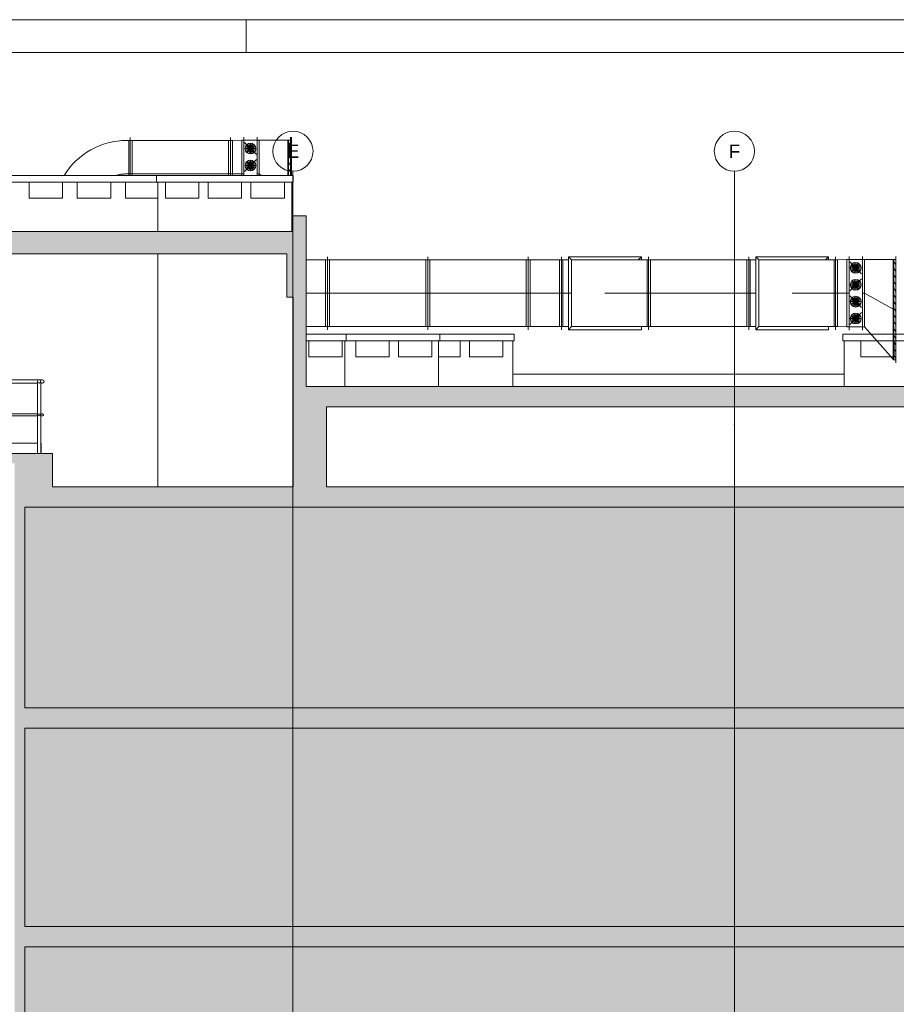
# Paper-space layout 'A-42 PRZEKRÓJ A-A' of a CAD drawing. Header units: millimetres. Extents: x 0 to 1114, y -5 to 726.
# Tile 83 of 92: x 306 to 437, y 447 to 594. Entities that reach past the tile are written whole.
import ezdxf
from ezdxf.xclip import XClip

# ---------------------------------------------------------------- set-up
doc = ezdxf.new("R2010")
doc.units = ezdxf.units.MM
doc.header["$MEASUREMENT"] = 0
doc.header["$XCLIPFRAME"] = 0
for name, pattern in [('DASHDOT', [254, 127, -63.5, 0, -63.5]), ('DASHDOTX2', [1000, 500, -250, 0, -250]), ('DASHED', [2000, 1000, -1000])]:
    doc.linetypes.add(name, pattern=pattern)
for name, color, linetype, lineweight, true_color in [('A__balustrada_Nr_pióra__8', 7, 'Continuous', 13, 0x4c4c4c), ('A_Arkusz_Nr_pióra__237', 7, 'Continuous', 5, 0x343434), ('A_dach_Nr_pióra__9', 7, 'Continuous', 13, 0xadadad), ('A_osie_Nr_pióra__16', 7, 'Continuous', 5, 0x0f0f0f), ('A_osie_Nr_pióra__76', 7, 'Continuous', 5, 0x2d2d2d), ('A_sanitarne_Nr_pióra__6', 7, 'Continuous', 13, 0xa9a9a9), ('A_strop_Nr_pióra__9', 7, 'Continuous', 13, 0xadadad), ('A_ściany_Nr_pióra__9', 7, 'Continuous', 13, 0xadadad)]:
    doc.layers.add(name, color=color, linetype=linetype, lineweight=lineweight, true_color=true_color)
for name, color, linetype, lineweight in [('A_Arkusz_Nr_pióra__1', 7, 'Continuous', 20), ('A_strop_Nr_pióra__1', 7, 'Continuous', 20), ('A_ściany_Nr_pióra__1', 7, 'Continuous', 20)]:
    doc.layers.add(name, color=color, linetype=linetype, lineweight=lineweight)
doc.layers.add('A_schody', color=7, linetype='Continuous')
doc.styles.add('STYL_AUTOMATYCZNY_1', font='arial.ttf')

# ---------------------------------------------------------------- blocks, each defined once
blk = doc.blocks.new('Rysunek_1_1', base_point=(-1560.28, -148.91))
at = {"layer": 'A_schody', "linetype": 'Continuous', "lineweight": 0, "true_color": 0x000000}
h = blk.add_hatch(color=18, dxfattribs=at)
h.paths.add_polyline_path([(81.69, 140.93), (175.42, 140.93), (226.24, 140.93), (306.91, 140.93), (548.59, 140.93), (548.59, 244.87), (543.57, 244.87), (543.57, 243.12), (527.62, 243.12), (527.62, 243.65), (527.77, 243.65), (527.77, 244.65), (524.68, 244.65), (524.68, 245.19), (524.83, 245.19), (524.83, 246.19), (521.73, 246.19), (521.73, 246.72), (521.88, 246.72), (521.88, 247.72), (518.79, 247.72), (518.79, 248.25), (518.94, 248.25), (518.94, 249.25), (515.85, 249.25), (515.85, 249.78), (516, 249.78), (516, 250.78), (512.91, 250.78), (512.91, 251.32), (513.06, 251.32), (513.06, 252.32), (509.97, 252.32), (509.97, 252.85), (510.12, 252.85), (510.12, 253.85), (507.03, 253.85), (507.03, 254.38), (507.18, 254.38), (507.18, 255.38), (504.09, 255.38), (504.09, 255.92), (504.24, 255.92), (504.24, 256.92), (501.15, 256.92), (501.15, 257.45), (501.3, 257.45), (501.3, 258.45), (498.57, 258.45), (498.21, 258.45), (498.21, 258.98), (498.36, 258.98), (498.36, 259.98), (498.28, 259.98), (479.83, 259.98), (479.83, 286.33), (482.22, 286.33), (482.22, 290.16), (496.88, 290.16), (527.03, 274.73), (529.91, 273.25), (543.57, 273.25), (543.57, 276.2), (527.44, 276.2), (527.44, 276.73), (527.59, 276.73), (527.59, 277.73), (524.45, 277.73), (524.45, 278.26), (524.6, 278.26), (524.6, 279.26), (521.47, 279.26), (521.47, 279.78), (521.62, 279.78), (521.62, 280.78), (518.49, 280.78), (518.49, 281.31), (518.64, 281.31), (518.64, 282.31), (515.5, 282.31), (515.5, 282.84), (515.65, 282.84), (515.65, 283.84), (512.52, 283.84), (512.52, 284.37), (512.67, 284.37), (512.67, 285.37), (509.54, 285.37), (509.54, 285.89), (509.69, 285.89), (509.69, 286.89), (506.56, 286.89), (506.56, 287.42), (506.71, 287.42), (506.71, 288.42), (503.57, 288.42), (503.57, 288.95), (503.72, 288.95), (503.72, 289.95), (500.59, 289.95), (500.59, 290.48), (500.74, 290.48), (500.74, 291.48), (497.79, 291.48), (497.61, 291.48), (497.61, 292), (497.76, 292), (497.76, 293), (497.65, 293), (497.5, 293), (494.63, 293), (479.25, 293), (479.22, 293), (479.22, 319.23), (481.65, 319.23), (481.65, 323.1), (496.9, 323.1), (527.22, 307.74), (530.84, 305.9), (543.57, 305.9), (543.57, 309.21), (530.46, 309.21), (527.63, 309.21), (527.63, 309.74), (527.78, 309.74), (527.78, 310.74), (524.62, 310.74), (524.62, 311.26), (524.77, 311.26), (524.77, 312.26), (521.61, 312.26), (521.61, 312.79), (521.76, 312.79), (521.76, 313.79), (518.6, 313.79), (518.6, 314.31), (518.75, 314.31), (518.75, 315.31), (515.59, 315.31), (515.59, 315.84), (515.74, 315.84), (515.74, 316.84), (512.58, 316.84), (512.58, 317.37), (512.73, 317.37), (512.73, 318.37), (509.57, 318.37), (509.57, 318.89), (509.72, 318.89), (509.72, 319.89), (506.56, 319.89), (506.56, 320.42), (506.71, 320.42), (506.71, 321.42), (503.55, 321.42), (503.55, 321.94), (503.7, 321.94), (503.7, 322.94), (500.54, 322.94), (500.54, 323.47), (500.69, 323.47), (500.69, 324.47), (497.53, 324.47), (497.53, 324.49), (497.53, 325), (497.68, 325), (497.68, 326), (497.65, 326), (497.18, 326), (479.55, 326), (479.55, 352), (481.72, 352), (481.72, 355.95), (498.58, 355.95), (527.34, 341.14), (530.81, 339.35), (543.57, 339.35), (543.57, 342.65), (527.68, 342.65), (527.68, 343.18), (527.83, 343.18), (527.83, 344.18), (524.7, 344.18), (524.7, 344.71), (524.85, 344.71), (524.85, 345.71), (521.73, 345.71), (521.73, 346.24), (521.88, 346.24), (521.88, 347.24), (518.75, 347.24), (518.75, 347.78), (518.9, 347.78), (518.9, 348.78), (515.78, 348.78), (515.78, 349.31), (515.93, 349.31), (515.93, 350.31), (512.81, 350.31), (512.81, 350.84), (512.96, 350.84), (512.96, 351.84), (509.83, 351.84), (509.83, 352.37), (509.98, 352.37), (509.98, 353.37), (506.86, 353.37), (506.86, 353.9), (507.01, 353.9), (507.01, 354.9), (503.88, 354.9), (503.88, 355.43), (504.03, 355.43), (504.03, 356.43), (500.91, 356.43), (500.91, 356.96), (501.06, 356.96), (501.06, 357.96), (497.94, 357.96), (497.94, 357.98), (497.94, 358.49), (498.09, 358.49), (498.09, 359.49), (497.61, 359.49), (494.96, 359.49), (479.47, 359.49), (479.47, 385.72), (481.83, 385.72), (481.83, 389.49), (496.89, 389.49), (527.19, 374.44), (530.55, 372.78), (543.57, 372.78), (543.57, 375.94), (527.56, 375.94), (527.56, 376.43), (527.71, 376.43), (527.71, 377.43), (524.55, 377.43), (524.55, 377.93), (524.7, 377.93), (524.7, 378.93), (521.54, 378.93), (521.54, 379.42), (521.69, 379.42), (521.69, 380.42), (518.54, 380.42), (518.54, 380.91), (518.69, 380.91), (518.69, 381.91), (515.53, 381.91), (515.53, 382.4), (515.68, 382.4), (515.68, 383.4), (512.53, 383.4), (512.53, 383.9), (512.68, 383.9), (512.68, 384.9), (509.52, 384.9), (509.52, 385.39), (509.67, 385.39), (509.67, 386.39), (506.51, 386.39), (506.51, 386.88), (506.66, 386.88), (506.66, 387.88), (506.42, 387.88), (503.51, 387.88), (503.51, 388.38), (503.66, 388.38), (503.66, 389.38), (503.41, 389.38), (500.5, 389.38), (500.5, 389.87), (500.65, 389.87), (500.65, 390.87), (500.41, 390.87), (497.81, 390.87), (497.5, 390.87), (497.5, 391.36), (497.65, 391.36), (497.65, 392.36), (479.4, 392.36), (479.4, 418.62), (481.62, 418.62), (481.62, 422.12), (498.37, 422.12), (527.39, 407.76), (531.06, 405.94), (543.57, 405.94), (543.57, 409.28), (527.7, 409.28), (527.7, 409.76), (527.85, 409.76), (527.85, 410.76), (524.7, 410.76), (524.7, 411.25), (524.85, 411.25), (524.85, 412.25), (521.7, 412.25), (521.7, 412.73), (521.85, 412.73), (521.85, 413.73), (518.7, 413.73), (518.7, 414.22), (518.85, 414.22), (518.85, 415.22), (515.7, 415.22), (515.7, 415.7), (515.85, 415.7), (515.85, 416.7), (512.7, 416.7), (512.7, 417.19), (512.85, 417.19), (512.85, 418.19), (509.7, 418.19), (509.7, 418.67), (509.85, 418.67), (509.85, 419.67), (506.7, 419.67), (506.7, 420.16), (506.85, 420.16), (506.85, 421.16), (503.7, 421.16), (503.7, 421.64), (503.85, 421.64), (503.85, 422.64), (500.7, 422.64), (500.7, 423.13), (500.85, 423.13), (500.85, 424.13), (497.7, 424.13), (497.7, 424.61), (497.85, 424.61), (497.85, 425.61), (479.32, 425.61), (479.32, 451.77), (481.71, 451.77), (481.71, 455.54), (496.93, 455.54), (527.26, 440.79), (530.88, 439.03), (543.57, 439.03), (543.57, 442.31), (527.57, 442.31), (527.57, 442.79), (527.72, 442.79), (527.72, 443.79), (524.53, 443.79), (524.53, 444.26), (524.68, 444.26), (524.68, 445.26), (521.5, 445.26), (521.5, 445.74), (521.65, 445.74), (521.65, 446.74), (518.46, 446.74), (518.46, 447.21), (518.61, 447.21), (518.61, 448.21), (515.43, 448.21), (515.43, 448.69), (515.58, 448.69), (515.58, 449.69), (512.4, 449.69), (512.4, 450.17), (512.55, 450.17), (512.55, 451.17), (509.36, 451.17), (509.36, 451.64), (509.51, 451.64), (509.51, 452.64), (506.33, 452.64), (506.33, 453.12), (506.48, 453.12), (506.48, 454.12), (503.29, 454.12), (503.29, 454.59), (503.44, 454.59), (503.44, 455.59), (500.26, 455.59), (500.26, 456.07), (500.41, 456.07), (500.41, 457.07), (497.23, 457.07), (497.23, 457.54), (497.38, 457.54), (497.38, 458.54), (479.25, 458.54), (479.25, 484.67), (481.02, 484.67), (481.02, 488.57), (496.87, 488.57), (530.66, 472.1), (543.57, 472.1), (543.57, 475.18), (527.77, 475.18), (527.77, 475.65), (527.92, 475.65), (527.92, 476.65), (524.76, 476.65), (524.76, 477.11), (524.91, 477.11), (524.91, 478.11), (521.75, 478.11), (521.75, 478.58), (521.9, 478.58), (521.9, 479.58), (518.75, 479.58), (518.75, 480.04), (518.9, 480.04), (518.9, 481.04), (515.74, 481.04), (515.74, 481.51), (515.89, 481.51), (515.89, 482.51), (512.74, 482.51), (512.74, 482.97), (512.89, 482.97), (512.89, 483.97), (509.73, 483.97), (509.73, 484.44), (509.88, 484.44), (509.88, 485.44), (506.72, 485.44), (506.72, 485.9), (506.87, 485.9), (506.87, 486.9), (503.72, 486.9), (503.72, 487.37), (503.87, 487.37), (503.87, 488.37), (500.71, 488.37), (500.71, 488.83), (500.86, 488.83), (500.86, 489.83), (497.71, 489.83), (497.71, 490.3), (497.86, 490.3), (497.86, 491.3), (479.28, 491.3), (479.28, 517.52), (481.38, 517.52), (481.38, 521.53), (478.41, 521.53), (478.41, 524.13), (477.36, 524.13), (352.05, 524.13), (352.05, 536.09), (543.57, 536.09), (543.57, 527.84), (543.57, 524.13), (547.59, 524.13), (547.59, 521.53), (543.57, 521.53), (543.57, 517.54), (548.59, 517.54), (548.59, 540.96), (543.57, 540.96), (543.57, 539.12), (349, 539.12), (349, 564.68), (346.84, 564.68), (346.84, 562.32), (85.19, 562.32), (85.19, 564.68), (81.69, 564.68), (81.69, 553.48), (85.19, 553.48), (85.19, 558.99), (147.19, 558.99), (147.19, 524.28), (131.29, 524.28), (131.29, 520.06), (146.9, 520.06), (146.9, 517.26), (150.89, 517.26), (150.89, 491.06), (131.64, 491.06), (131.64, 491.56), (131.79, 491.56), (131.79, 492.56), (128.6, 492.56), (128.6, 493.06), (128.75, 493.06), (128.75, 494.06), (125.56, 494.06), (125.56, 494.56), (125.71, 494.56), (125.71, 495.56), (122.52, 495.56), (122.52, 496.06), (122.67, 496.06), (122.67, 497.06), (119.48, 497.06), (119.48, 497.57), (119.63, 497.57), (119.63, 498.57), (116.44, 498.57), (116.44, 499.07), (116.59, 499.07), (116.59, 500.07), (113.4, 500.07), (113.4, 500.57), (113.55, 500.57), (113.55, 501.57), (110.36, 501.57), (110.36, 502.07), (110.51, 502.07), (110.51, 503.07), (107.32, 503.07), (107.32, 503.58), (107.47, 503.58), (107.47, 504.58), (104.28, 504.58), (104.28, 505.08), (104.43, 505.08), (104.43, 506.08), (101.24, 506.08), (101.24, 506.58), (101.39, 506.58), (101.39, 507.58), (98.19, 507.58), (85.19, 507.58), (85.19, 504.38), (101.29, 504.38), (133.82, 488.31), (146.67, 488.31), (146.67, 484.26), (150.69, 484.26), (150.69, 458.21), (131.24, 458.21), (131.24, 458.69), (131.39, 458.69), (131.39, 459.69), (128.26, 459.69), (128.26, 460.17), (128.41, 460.17), (128.41, 461.17), (125.28, 461.17), (125.28, 461.66), (125.43, 461.66), (125.43, 462.66), (122.3, 462.66), (122.3, 463.14), (122.45, 463.14), (122.45, 464.14), (119.32, 464.14), (119.32, 464.63), (119.47, 464.63), (119.47, 465.63), (116.34, 465.63), (116.34, 466.11), (116.49, 466.11), (116.49, 467.11), (113.36, 467.11), (113.36, 467.59), (113.51, 467.59), (113.51, 468.59), (110.38, 468.59), (110.38, 469.08), (110.53, 469.08), (110.53, 470.08), (107.4, 470.08), (107.4, 470.56), (107.55, 470.56), (107.55, 471.56), (104.42, 471.56), (104.42, 472.05), (104.57, 472.05), (104.57, 473.05), (101.44, 473.05), (101.44, 473.53), (101.59, 473.53), (101.59, 474.53), (101.04, 474.53), (85.19, 474.53), (85.19, 471.53), (101.12, 471.53), (133.45, 455.43), (147.01, 455.43), (147.01, 451.37), (150.39, 451.37), (150.39, 425.23), (130.84, 425.23), (130.84, 425.74), (130.99, 425.74), (130.99, 426.74), (127.9, 426.74), (127.9, 427.26), (128.05, 427.26), (128.05, 428.26), (124.96, 428.26), (124.96, 428.77), (125.11, 428.77), (125.11, 429.77), (122.02, 429.77), (122.02, 430.29), (122.17, 430.29), (122.17, 431.29), (119.08, 431.29), (119.08, 431.8), (119.23, 431.8), (119.23, 432.8), (116.14, 432.8), (116.14, 433.31), (116.29, 433.31), (116.29, 434.31), (113.2, 434.31), (113.2, 434.83), (113.35, 434.83), (113.35, 435.83), (110.26, 435.83), (110.26, 436.34), (110.41, 436.34), (110.41, 437.34), (107.32, 437.34), (107.32, 437.85), (107.47, 437.85), (107.47, 438.85), (104.38, 438.85), (104.38, 439.37), (104.53, 439.37), (104.53, 440.37), (101.44, 440.37), (101.44, 440.88), (101.59, 440.88), (101.59, 441.88), (98.39, 441.88), (85.19, 441.88), (85.19, 438.63), (101.54, 438.63), (133.93, 421.96), (146.57, 421.96), (146.57, 418.07), (150.19, 418.07), (150.19, 391.96), (130.84, 391.96), (130.84, 392.47), (130.99, 392.47), (130.99, 393.47), (127.81, 393.47), (127.81, 393.98), (127.96, 393.98), (127.96, 394.98), (124.78, 394.98), (124.78, 395.49), (124.93, 395.49), (124.93, 396.49), (121.75, 396.49), (121.75, 397), (121.9, 397), (121.9, 398), (118.72, 398), (118.72, 398.51), (118.87, 398.51), (118.87, 399.51), (115.69, 399.51), (115.69, 400.02), (115.84, 400.02), (115.84, 401.02), (112.66, 401.02), (112.66, 401.54), (112.81, 401.54), (112.81, 402.54), (109.63, 402.54), (109.63, 403.05), (109.78, 403.05), (109.78, 404.05), (106.6, 404.05), (106.6, 404.56), (106.75, 404.56), (106.75, 405.56), (103.57, 405.56), (103.57, 406.07), (103.72, 406.07), (103.72, 407.07), (100.54, 407.07), (100.54, 407.58), (100.69, 407.58), (100.69, 408.58), (97.49, 408.58), (85.19, 408.58), (85.19, 405.43), (100.47, 405.43), (133.45, 388.98), (146.92, 388.98), (146.92, 385.31), (150.79, 385.31), (150.79, 358.88), (131.24, 358.88), (131.24, 359.38), (131.39, 359.38), (131.39, 360.38), (128.24, 360.38), (128.24, 360.87), (128.39, 360.87), (128.39, 361.87), (125.24, 361.87), (125.24, 362.37), (125.39, 362.37), (125.39, 363.37), (122.24, 363.37), (122.24, 363.86), (122.39, 363.86), (122.39, 364.86), (119.24, 364.86), (119.24, 365.36), (119.39, 365.36), (119.39, 366.36), (116.24, 366.36), (116.24, 366.85), (116.39, 366.85), (116.39, 367.85), (113.24, 367.85), (113.24, 368.35), (113.39, 368.35), (113.39, 369.35), (110.24, 369.35), (110.24, 369.84), (110.39, 369.84), (110.39, 370.84), (107.24, 370.84), (107.24, 371.34), (107.39, 371.34), (107.39, 372.34), (104.24, 372.34), (104.24, 372.84), (104.39, 372.84), (104.39, 373.84), (101.24, 373.84), (101.24, 374.33), (101.39, 374.33), (101.39, 375.33), (98.19, 375.33), (85.19, 375.33), (85.19, 372.33), (100.9, 372.33), (134.25, 355.71), (146.74, 355.71), (146.74, 352.14), (150.69, 352.14), (150.69, 325.91), (150.49, 325.91), (131.14, 325.91), (131.14, 326.41), (131.29, 326.41), (131.29, 327.41), (128.16, 327.41), (128.16, 327.91), (128.31, 327.91), (128.31, 328.91), (125.18, 328.91), (125.18, 329.41), (125.33, 329.41), (125.33, 330.41), (122.2, 330.41), (122.2, 330.91), (122.35, 330.91), (122.35, 331.91), (119.22, 331.91), (119.22, 332.42), (119.37, 332.42), (119.37, 333.42), (116.24, 333.42), (116.24, 333.92), (116.39, 333.92), (116.39, 334.92), (113.26, 334.92), (113.26, 335.42), (113.41, 335.42), (113.41, 336.42), (110.28, 336.42), (110.28, 336.92), (110.43, 336.92), (110.43, 337.92), (107.3, 337.92), (107.3, 338.43), (107.45, 338.43), (107.45, 339.43), (104.32, 339.43), (104.32, 339.93), (104.47, 339.93), (104.47, 340.93), (101.34, 340.93), (101.34, 341.43), (101.49, 341.43), (101.49, 342.43), (98.29, 342.43), (85.19, 342.43), (85.19, 339.23), (101.38, 339.23), (134.06, 322.76), (146.54, 322.76), (146.54, 319.07), (150.49, 319.07), (150.49, 292.86), (130.89, 292.86), (130.84, 292.86), (130.84, 293.32), (130.99, 293.32), (130.99, 294.32), (127.88, 294.32), (127.88, 294.79), (128.03, 294.79), (128.03, 295.79), (124.92, 295.79), (124.92, 296.25), (125.07, 296.25), (125.07, 297.25), (121.96, 297.25), (121.96, 297.72), (122.11, 297.72), (122.11, 298.72), (119, 298.72), (119, 299.19), (119.15, 299.19), (119.15, 300.19), (116.04, 300.19), (116.04, 300.65), (116.19, 300.65), (116.19, 301.65), (113.08, 301.65), (113.08, 302.12), (113.23, 302.12), (113.23, 303.12), (110.12, 303.12), (110.12, 303.58), (110.27, 303.58), (110.27, 304.58), (107.16, 304.58), (107.16, 305.05), (107.31, 305.05), (107.31, 306.05), (104.2, 306.05), (104.2, 306.51), (104.35, 306.51), (104.35, 307.51), (101.24, 307.51), (101.24, 307.98), (101.39, 307.98), (101.39, 308.98), (98.19, 308.98), (85.19, 308.98), (85.19, 306.13), (100.66, 306.13), (132.66, 290.28), (147, 290.28), (147, 286.28), (150.79, 286.28), (150.89, 286.28), (150.89, 260.08), (150.79, 260.08), (131.54, 260.08), (131.54, 260.54), (131.69, 260.54), (131.69, 261.54), (128.51, 261.54), (128.51, 262), (128.66, 262), (128.66, 263), (125.48, 263), (125.48, 263.46), (125.63, 263.46), (125.63, 264.46), (122.45, 264.46), (122.45, 264.92), (122.6, 264.92), (122.6, 265.92), (119.42, 265.92), (119.42, 266.38), (119.57, 266.38), (119.57, 267.38), (116.39, 267.38), (116.39, 267.84), (116.54, 267.84), (116.54, 268.84), (113.36, 268.84), (113.36, 269.29), (113.51, 269.29), (113.51, 270.29), (110.33, 270.29), (110.33, 270.75), (110.48, 270.75), (110.48, 271.75), (107.3, 271.75), (107.3, 272.21), (107.45, 272.21), (107.45, 273.21), (104.27, 273.21), (104.27, 273.67), (104.42, 273.67), (104.42, 274.67), (101.24, 274.67), (101.24, 275.13), (101.39, 275.13), (101.39, 276.13), (98.19, 276.13), (85.19, 276.13), (85.19, 276.28), (81.69, 276.28), (81.69, 161.08)])
h.paths.add_polyline_path([(85.19, 241.08), (99.89, 241.08), (133.69, 224.18), (146.85, 224.18), (146.85, 220.61), (150.59, 220.61), (150.59, 194.08), (134.19, 194.08), (130.99, 194.08), (130.84, 194.08), (130.84, 194.58), (130.99, 194.58), (130.99, 195.58), (127.87, 195.58), (127.87, 196.08), (128.02, 196.08), (128.02, 197.08), (124.9, 197.08), (124.9, 197.58), (125.05, 197.58), (125.05, 198.58), (121.93, 198.58), (121.93, 199.08), (122.08, 199.08), (122.08, 200.08), (118.96, 200.08), (118.96, 200.58), (119.11, 200.58), (119.11, 201.58), (115.99, 201.58), (115.99, 202.08), (116.14, 202.08), (116.14, 203.08), (113.02, 203.08), (113.02, 203.58), (113.17, 203.58), (113.17, 204.58), (110.05, 204.58), (110.05, 205.08), (110.2, 205.08), (110.2, 206.08), (107.08, 206.08), (107.08, 206.58), (107.23, 206.58), (107.23, 207.58), (104.11, 207.58), (104.11, 208.08), (104.26, 208.08), (104.26, 209.08), (101.14, 209.08), (101.14, 209.58), (101.29, 209.58), (101.29, 210.58), (85.69, 210.58), (85.19, 210.58)], flags=0)
h.paths.add_polyline_path([(85.19, 207.48), (100.98, 207.48), (134.05, 190.78), (147.29, 190.78), (147.29, 187.31), (150.69, 187.31), (150.69, 161.08), (129.14, 161.08), (129.14, 161.71), (129.29, 161.71), (129.29, 162.71), (126.2, 162.71), (126.2, 163.34), (126.35, 163.34), (126.35, 164.34), (123.26, 164.34), (123.26, 164.97), (123.41, 164.97), (123.41, 165.97), (120.31, 165.97), (120.31, 166.6), (120.46, 166.6), (120.46, 167.6), (117.37, 167.6), (117.37, 168.23), (117.52, 168.23), (117.52, 169.23), (114.42, 169.23), (114.42, 169.86), (114.57, 169.86), (114.57, 170.86), (111.48, 170.86), (111.48, 171.49), (111.63, 171.49), (111.63, 172.49), (108.53, 172.49), (108.53, 173.12), (108.68, 173.12), (108.68, 174.12), (105.59, 174.12), (105.59, 174.75), (105.74, 174.75), (105.74, 175.75), (102.64, 175.75), (102.64, 176.38), (102.79, 176.38), (102.79, 177.38), (99.59, 177.38), (85.69, 177.38), (85.19, 177.38)], flags=0)
h.paths.add_polyline_path([(98.19, 243.58), (85.19, 243.58), (85.19, 273.58), (100.05, 273.58), (134.11, 257.18), (146.86, 257.18), (146.86, 253.58), (150.79, 253.58), (150.79, 227.08), (131.24, 227.08), (131.24, 227.58), (131.39, 227.58), (131.39, 228.58), (128.24, 228.58), (128.24, 229.08), (128.39, 229.08), (128.39, 230.08), (125.24, 230.08), (125.24, 230.58), (125.39, 230.58), (125.39, 231.58), (122.24, 231.58), (122.24, 232.08), (122.39, 232.08), (122.39, 233.08), (119.24, 233.08), (119.24, 233.58), (119.39, 233.58), (119.39, 234.58), (116.24, 234.58), (116.24, 235.08), (116.39, 235.08), (116.39, 236.08), (113.24, 236.08), (113.24, 236.58), (113.39, 236.58), (113.39, 237.58), (110.24, 237.58), (110.24, 238.08), (110.39, 238.08), (110.39, 239.08), (107.24, 239.08), (107.24, 239.58), (107.39, 239.58), (107.39, 240.58), (104.24, 240.58), (104.24, 241.08), (104.39, 241.08), (104.39, 242.08), (101.24, 242.08), (101.24, 242.58), (101.39, 242.58), (101.39, 243.58)], flags=0)
h.paths.add_polyline_path([(172.92, 149.06), (153.25, 149.06), (153.25, 526.59), (172.92, 526.59)], flags=0)
h.paths.add_polyline_path([(153.25, 529.13), (153.25, 540.02), (153.25, 558.99), (197.91, 558.99), (197.91, 529.13), (175.42, 529.13)], flags=0)
h.paths.add_polyline_path([(175.42, 458.36), (175.42, 487.9), (224.74, 487.9), (224.74, 479.36), (226.24, 479.36), (226.24, 491.06), (175.42, 491.06), (175.42, 520.92), (224.74, 520.92), (224.74, 512.06), (226.24, 512.06), (226.24, 526.76), (254.32, 526.76), (254.32, 149.06), (226.24, 149.06), (226.24, 161.08), (175.42, 161.08), (175.42, 190.72), (224.74, 190.72), (224.74, 182.08), (226.24, 182.08), (226.24, 194.08), (175.42, 194.08), (175.42, 223.9), (224.74, 223.9), (224.74, 215.08), (226.24, 215.08), (226.24, 227.08), (175.42, 227.08), (175.42, 257.09), (224.74, 257.09), (224.74, 248.08), (226.24, 248.08), (226.24, 260.08), (175.42, 260.08), (175.42, 289.86), (224.74, 289.86), (224.74, 281.08), (226.24, 281.08), (226.24, 292.86), (175.42, 292.86), (175.42, 322.88), (224.74, 322.88), (224.74, 313.86), (226.24, 313.86), (226.24, 325.91), (175.42, 325.91), (175.42, 355.9), (224.74, 355.9), (224.74, 346.91), (226.24, 346.91), (226.24, 359.08), (175.42, 359.08), (175.42, 388.92), (224.74, 388.92), (224.74, 380.08), (226.24, 380.08), (226.24, 392.16), (175.42, 392.16), (175.42, 421.86), (224.74, 421.86), (224.74, 413.16), (226.24, 413.16), (226.24, 425.38), (175.42, 425.38), (175.42, 454.88), (224.74, 454.88), (224.74, 446.38), (226.24, 446.38), (226.24, 458.36)], flags=0)
h.paths.add_polyline_path([(224.74, 529.13), (198.91, 529.13), (198.91, 558.99), (214.55, 558.99), (214.55, 554.43), (218.28, 554.43), (218.28, 558.99), (280.42, 558.99), (280.42, 554.43), (284.06, 554.43), (284.06, 558.99), (332.8, 558.99), (346.12, 558.99), (346.12, 552.48), (347.03, 552.48), (347.03, 524.13), (332.8, 524.13), (311.06, 524.13), (311.06, 529.13), (305.41, 529.13), (256.33, 529.13), (254.83, 529.13), (226.24, 529.13)], flags=0)
h.paths.add_polyline_path([(255.71, 227.08), (255.71, 253.58), (259.47, 253.58), (259.47, 256.49), (278.97, 256.49), (278.97, 253.58), (283.32, 253.58), (283.32, 248.08), (285.05, 248.08), (285.05, 260.08), (256.32, 260.08), (255.82, 260.08), (255.82, 286.36), (258.69, 286.36), (258.69, 289.27), (279.28, 289.27), (279.28, 286.36), (283.25, 286.36), (283.25, 281.08), (285.05, 281.08), (285.05, 292.86), (256.32, 292.86), (255.82, 292.86), (255.82, 319.07), (258.34, 319.07), (258.34, 322.26), (279.15, 322.26), (279.15, 319.07), (283.63, 319.07), (283.63, 313.86), (285.05, 313.86), (285.05, 325.91), (256.32, 325.91), (255.82, 325.91), (255.82, 352.14), (258.28, 352.14), (258.28, 355.42), (279.13, 355.42), (279.13, 352.14), (283.5, 352.14), (283.5, 346.91), (285.05, 346.91), (285.05, 359.08), (256.32, 359.08), (255.82, 359.08), (255.82, 385.31), (258.57, 385.31), (258.57, 388.57), (279.59, 388.57), (279.59, 385.31), (283.49, 385.31), (283.49, 380.08), (285.05, 380.08), (285.05, 392.16), (256.32, 392.16), (255.82, 392.16), (255.82, 418.07), (258.52, 418.07), (258.52, 421.67), (279.29, 421.67), (279.29, 418.07), (283.49, 418.07), (283.49, 413.16), (285.05, 413.16), (285.05, 425.38), (256.32, 425.38), (255.82, 425.38), (255.82, 451.37), (258.1, 451.37), (258.1, 455.5), (279.81, 455.5), (279.81, 451.37), (283.57, 451.37), (283.57, 446.38), (285.05, 446.38), (285.05, 458.36), (256.32, 458.36), (255.82, 458.36), (255.82, 484.21), (258.7, 484.21), (258.7, 488.31), (279.6, 488.31), (279.58, 484.21), (283.57, 484.21), (283.57, 479.36), (285.05, 479.36), (285.05, 491.06), (256.32, 491.06), (255.82, 491.06), (255.82, 517.23), (258.69, 517.23), (258.69, 519.53), (258.69, 521.33), (255.92, 521.33), (255.92, 528.13), (283.47, 528.13), (283.47, 521.33), (279.54, 521.33), (279.54, 517.23), (283.67, 517.23), (283.67, 512.06), (285.05, 512.06), (285.05, 527.63), (305.41, 527.63), (305.41, 149.06), (285.05, 149.06), (285.05, 161.08), (256.32, 161.08), (255.82, 161.08), (255.82, 187.58), (258.38, 187.58), (258.38, 190.68), (279.82, 190.68), (279.82, 187.58), (283.47, 187.58), (283.47, 182.08), (285.05, 182.08), (285.05, 194.08), (256.32, 194.08), (255.82, 194.08), (255.82, 220.58), (258.43, 220.58), (258.43, 223.49), (279.3, 223.49), (279.3, 220.58), (283.41, 220.58), (283.41, 215.08), (285.05, 215.08), (285.05, 227.08), (256.21, 227.08)], flags=0)
h.paths.add_polyline_path([(306.91, 289.83), (477.36, 289.83), (477.36, 260.08), (306.91, 260.08)], flags=0)
h.paths.add_polyline_path([(458.1, 161.08), (306.91, 161.08), (306.91, 190.96), (458.1, 190.96)], flags=0)
h.paths.add_polyline_path([(306.91, 458.36), (306.91, 488.03), (477.36, 488.03), (477.36, 458.36)], flags=0)
h.paths.add_polyline_path([(306.91, 425.38), (306.91, 455.33), (477.36, 455.33), (477.36, 425.38)], flags=0)
h.paths.add_polyline_path([(477.36, 392.16), (306.91, 392.16), (306.91, 422.35), (477.36, 422.35), (477.36, 392.36)], flags=0)
h.paths.add_polyline_path([(477.36, 491.06), (306.91, 491.06), (306.91, 521.06), (477.36, 521.06)], flags=0)
h.paths.add_polyline_path([(306.91, 193.88), (306.91, 224.05), (477.36, 224.05), (477.36, 193.88), (458.1, 193.88)], flags=0)
h.paths.add_polyline_path([(306.91, 325.91), (306.91, 356.05), (477.36, 356.05), (477.36, 325.91)], flags=0)
h.paths.add_polyline_path([(306.91, 389.13), (477.36, 389.13), (477.36, 359.08), (306.91, 359.08)], flags=0)
h.paths.add_polyline_path([(477.36, 292.86), (306.91, 292.86), (306.91, 322.88), (477.36, 322.88)], flags=0)
h.paths.add_polyline_path([(306.91, 257.05), (477.36, 257.05), (477.36, 227.08), (306.91, 227.08)], flags=0)
h.paths.add_polyline_path([(460.1, 161.23), (459.6, 161.23), (459.6, 190.96), (477.36, 190.96), (477.36, 187.48), (482.01, 187.48), (482.01, 190.96), (498.34, 190.96), (519.45, 181.16), (521.35, 180.28), (521.35, 179.78), (543.57, 179.78), (543.57, 161.23)], flags=0)
h.paths.add_polyline_path([(479.75, 220.55), (482.08, 220.55), (482.08, 224.3), (496.97, 224.3), (527.25, 209.23), (530.88, 207.42), (543.57, 207.42), (543.57, 182.78), (522.45, 182.78), (519.68, 182.78), (519.68, 184.16), (516.69, 184.16), (516.69, 185.55), (513.7, 185.55), (513.7, 186.94), (510.71, 186.94), (510.71, 188.33), (507.72, 188.33), (507.72, 189.72), (504.73, 189.72), (504.73, 191.1), (501.74, 191.1), (501.74, 192.49), (498.75, 192.49), (498.75, 193.88), (497.56, 193.88), (479.75, 193.88)], flags=0)
h.paths.add_polyline_path([(479.83, 253.05), (481.98, 253.05), (481.98, 256.78), (498.16, 256.78), (527.18, 241.65), (528.4, 241.02), (529.44, 241.02), (543.57, 241.02), (543.57, 210.76), (530.48, 210.76), (527.73, 210.76), (527.73, 211.24), (527.88, 211.24), (527.88, 212.24), (524.74, 212.24), (524.74, 212.71), (524.89, 212.71), (524.89, 213.71), (521.75, 213.71), (521.75, 214.19), (521.9, 214.19), (521.9, 215.19), (518.77, 215.19), (518.77, 215.67), (518.92, 215.67), (518.92, 216.67), (515.78, 216.67), (515.78, 217.14), (515.93, 217.14), (515.93, 218.14), (512.79, 218.14), (512.79, 218.62), (512.94, 218.62), (512.94, 219.62), (509.8, 219.62), (509.8, 220.09), (509.95, 220.09), (509.95, 221.09), (506.82, 221.09), (506.82, 221.57), (506.97, 221.57), (506.97, 222.57), (503.83, 222.57), (503.83, 223.05), (503.98, 223.05), (503.98, 224.05), (500.84, 224.05), (500.84, 224.52), (500.99, 224.52), (500.99, 225.52), (497.99, 225.52), (497.86, 225.52), (497.86, 226), (498.01, 226), (498.01, 227), (497.6, 227), (479.83, 227)], flags=0)
at = {"layer": 'A_schody', "linetype": 'Continuous', "lineweight": 0, "true_color": 0x121212}
blk.add_hatch(color=250, dxfattribs=at).paths.add_polyline_path([(306.91, 140.93), (458.1, 140.93), (458.1, 193.88), (477.36, 193.88), (477.36, 524.13), (306.91, 524.13)])
at = {"layer": 'A__balustrada_Nr_pióra__8', "color": 251, "linetype": 'Continuous', "lineweight": 13, "true_color": 0x4c4c4c}
for p, q in [((309.56, 540.13), (275.47, 540.13)), ((308.8, 539.63), (275.47, 539.63)), ((308.8, 539.88), (308.8, 529.13)), ((309.32, 539.88), (309.32, 529.13)), ((309.56, 539.63), (309.32, 539.63)), ((308.8, 535.03), (294.32, 535.03)), ((308.8, 534.73), (294.32, 534.73)), ((309.57, 535.03), (309.32, 535.03)), ((309.57, 534.73), (309.32, 534.73)), ((308.8, 530.63), (275.02, 530.63)), ((309.37, 530.63), (309.32, 530.63)), ((309.32, 530.63), (309.32, 529.13)), ((309.37, 530.63), (309.37, 529.13))]:
    blk.add_line(p, q, dxfattribs=at)
for centre, major_axis in [((309.06, 539.88), (-0.256, 0)), ((309.06, 534.88), (-0.151, 0))]:
    blk.add_ellipse(centre, major_axis=major_axis, ratio=0.978417, dxfattribs=at)
for centre, major_axis in [((309.56, 539.88), (-0.256, 0)), ((309.57, 534.88), (-0.151, 0))]:
    blk.add_ellipse(centre, major_axis=major_axis, ratio=0.978417, start_param=1.570796, end_param=4.712389, dxfattribs=at)
at = {"layer": 'A_dach_Nr_pióra__9', "color": 253, "linetype": 'Continuous', "lineweight": 13, "true_color": 0xadadad}
for p, q in [((298.48, 570.68), (347.04, 570.68)), ((326.6, 570.68), (326.6, 569.68)), ((347.04, 570.68), (347.04, 569.68)), ((298.48, 569.68), (347.04, 569.68)), ((346.84, 569.68), (346.84, 564.68)), ((380.1, 546.96), (349, 546.96)), ((355, 546.96), (355, 545.96)), ((369, 546.96), (369, 545.96)), ((380.1, 546.96), (380.1, 545.96)), ((458.82, 546.96), (429.22, 546.96)), ((429.22, 546.96), (429.22, 545.96)), ((380.1, 545.96), (349, 545.96)), ((354.8, 545.96), (354.8, 539.12)), ((368.8, 545.96), (368.8, 539.12)), ((379.9, 545.96), (379.9, 539.12)), ((458.82, 545.96), (429.22, 545.96)), ((429.42, 545.96), (429.42, 539.12))]:
    blk.add_line(p, q, dxfattribs=at)
at = {"layer": 'A_dach_Nr_pióra__9', "color": 253, "linetype": 'Continuous', "lineweight": 13, "true_color": 0xadadad, "flags": 128}
for points in [[(307.58, 569.68), (312.58, 569.68), (312.58, 567.28), (307.58, 567.28)], [(314.78, 569.68), (319.78, 569.68), (319.78, 567.28), (314.78, 567.28)], [(327.94, 569.68), (332.94, 569.68), (332.94, 567.28), (327.94, 567.28)], [(334.34, 569.68), (339.34, 569.68), (339.34, 567.28), (334.34, 567.28)], [(340.74, 569.68), (345.74, 569.68), (345.74, 567.28), (340.74, 567.28)], [(349.4, 545.96), (354.4, 545.96), (354.4, 543.56), (349.4, 543.56)], [(356.4, 545.96), (361.4, 545.96), (361.4, 543.56), (356.4, 543.56)], [(362.8, 545.96), (367.8, 545.96), (367.8, 543.56), (362.8, 543.56)], [(373.4, 545.96), (378.4, 545.96), (378.4, 543.56), (373.4, 543.56)], [(431.92, 545.96), (436.92, 545.96), (436.92, 543.56), (431.92, 543.56)]]:
    blk.add_lwpolyline(points, close=True, dxfattribs=at)
for points in [[(326.8, 567.28), (321.98, 567.28), (321.98, 569.68), (326.8, 569.68)], [(368.8, 545.96), (372, 545.96), (372, 543.56), (368.8, 543.56)]]:
    blk.add_lwpolyline(points, dxfattribs=at)
at = {"layer": 'A_osie_Nr_pióra__16', "color": 250, "linetype": 'DASHDOTX2', "lineweight": 5, "true_color": 0x0f0f0f}
for p, q in [((347.02, 533.43), (347.02, 571.32)), ((413.02, 533.43), (413.02, 571.32)), ((347.02, 533.43), (347.02, 175.18)), ((413.02, 533.43), (413.02, 175.18))]:
    blk.add_line(p, q, dxfattribs=at)
for p in [(347.02, 533.43), (347.02, 533.43), (413.02, 533.43), (413.02, 533.43)]:
    blk.add_point(p, dxfattribs=at)
at = {"layer": 'A_osie_Nr_pióra__76', "color": 250, "linetype": 'Continuous', "lineweight": 5, "true_color": 0x2d2d2d}
for centre in [(347.02, 574.32), (413.02, 574.32)]:
    blk.add_circle(centre, 3, dxfattribs=at)
at = {"layer": 'A_sanitarne_Nr_pióra__6', "color": 253, "linetype": 'Continuous', "lineweight": 13, "true_color": 0xa9a9a9}
for p, q in [((322.17, 575.93), (337.97, 575.93)), ((322.47, 570.68), (322.47, 575.93)), ((322.67, 576.38), (322.67, 570.68)), ((322.97, 575.93), (322.97, 570.68)), ((337.37, 575.93), (337.37, 570.68)), ((337.67, 576.38), (337.67, 570.68)), ((337.97, 575.93), (339.37, 575.98)), ((337.97, 575.93), (337.97, 570.68)), ((339.37, 575.98), (346.67, 575.98)), ((339.37, 575.98), (339.37, 570.68)), ((339.67, 576.43), (339.67, 570.68)), ((341.67, 576.43), (341.67, 570.68)), ((341.97, 575.98), (341.97, 570.68)), ((346.27, 570.68), (346.27, 575.98)), ((346.37, 575.98), (346.37, 570.68)), ((346.67, 576.43), (346.67, 570.68)), ((346.82, 576.43), (346.82, 570.68)), ((339.78, 575.61), (341.56, 573.83)), ((341.48, 574.72), (339.86, 574.72)), ((341.44, 574.47), (339.9, 574.97)), ((341.44, 574.97), (339.9, 574.47)), ((341.32, 574.24), (340.02, 575.19)), ((341.32, 575.19), (340.02, 574.24)), ((341.14, 574.06), (340.19, 575.37)), ((341.14, 575.37), (340.19, 574.06)), ((340.92, 573.95), (340.42, 575.49)), ((340.92, 575.49), (340.42, 573.95)), ((340.67, 573.91), (340.67, 575.53)), ((341.56, 573.09), (339.78, 571.3)), ((340.92, 571.42), (340.42, 572.96)), ((340.92, 572.96), (340.42, 571.42)), ((340.67, 571.39), (340.67, 573)), ((341.48, 572.19), (339.86, 572.19)), ((341.44, 571.94), (339.9, 572.44)), ((341.44, 572.44), (339.9, 571.94)), ((341.32, 571.72), (340.02, 572.67)), ((341.32, 572.67), (340.02, 571.72)), ((341.14, 571.54), (340.19, 572.85)), ((341.14, 572.85), (340.19, 571.54)), ((352.17, 558.53), (352.17, 547.63)), ((367.17, 558.53), (367.17, 547.63)), ((382.17, 558.53), (382.17, 547.63)), ((387.16, 547.63), (387.16, 558.53)), ((387.16, 558.53), (387.16, 547.63)), ((399.11, 558.53), (388.21, 558.53)), ((388.21, 558.53), (388.66, 558.08)), ((388.21, 558.53), (388.21, 547.63)), ((398.66, 558.08), (399.11, 558.53)), ((399.11, 558.08), (399.11, 558.53)), ((400.16, 558.53), (400.16, 547.63)), ((415.16, 558.53), (415.16, 547.63)), ((427.11, 558.53), (416.21, 558.53)), ((416.21, 558.53), (416.66, 558.08)), ((416.21, 558.53), (416.21, 547.63)), ((426.66, 558.08), (427.11, 558.53)), ((427.11, 558.08), (427.11, 558.53)), ((428.16, 558.53), (428.16, 547.63)), ((430.16, 558.58), (430.16, 547.58)), ((432.16, 558.58), (432.16, 547.58)), ((437.16, 558.58), (437.16, 542.68)), ((349, 558.08), (388.21, 558.08)), ((351.87, 558.08), (351.87, 548.08)), ((352.47, 558.08), (352.47, 548.08)), ((366.87, 558.08), (366.87, 548.08)), ((367.47, 558.08), (367.47, 548.08)), ((381.87, 558.08), (381.87, 548.08)), ((382.47, 558.08), (382.47, 548.08)), ((386.86, 558.08), (386.86, 548.08)), ((387.36, 558.08), (387.36, 548.08)), ((388.66, 548.08), (388.66, 558.08)), ((388.66, 558.08), (416.21, 558.08)), ((399.96, 558.08), (399.96, 548.08)), ((400.46, 558.08), (400.46, 548.08)), ((414.86, 558.08), (414.86, 548.08)), ((415.36, 558.08), (415.36, 548.08)), ((416.66, 548.08), (416.66, 558.08)), ((416.66, 558.08), (428.46, 558.08)), ((427.96, 548.08), (427.96, 558.08)), ((428.46, 558.08), (429.86, 558.13)), ((428.46, 558.08), (428.46, 548.08)), ((437.16, 558.13), (429.86, 558.13)), ((429.86, 558.13), (429.86, 548.03)), ((430.26, 557.76), (432.05, 555.98)), ((431.96, 556.87), (430.35, 556.87)), ((431.92, 556.62), (430.39, 557.12)), ((431.92, 557.12), (430.39, 556.62)), ((431.81, 556.39), (430.5, 557.34)), ((431.81, 557.34), (430.5, 556.39)), ((431.63, 556.21), (430.68, 557.52)), ((431.63, 557.52), (430.68, 556.21)), ((431.41, 556.1), (430.91, 557.64)), ((431.41, 557.64), (430.91, 556.1)), ((431.16, 556.06), (431.16, 557.68)), ((432.46, 558.13), (432.46, 548.03)), ((436.76, 543.13), (436.76, 558.13)), ((436.86, 558.13), (436.86, 543.13)), ((432.05, 555.24), (430.26, 553.45)), ((431.96, 554.34), (430.35, 554.34)), ((431.92, 554.09), (430.39, 554.59)), ((431.92, 554.59), (430.39, 554.09)), ((431.81, 553.87), (430.5, 554.82)), ((431.81, 554.82), (430.5, 553.87)), ((431.63, 553.69), (430.68, 555)), ((431.63, 555), (430.68, 553.69)), ((431.41, 553.57), (430.91, 555.11)), ((431.41, 555.11), (430.91, 553.57)), ((431.16, 553.54), (431.16, 555.15)), ((430.26, 552.71), (432.05, 550.93)), ((431.63, 551.16), (430.68, 552.47)), ((431.63, 552.47), (430.68, 551.16)), ((431.41, 551.05), (430.91, 552.59)), ((431.41, 552.59), (430.91, 551.05)), ((431.16, 551.01), (431.16, 552.63)), ((431.96, 551.82), (430.35, 551.82)), ((431.92, 551.57), (430.39, 552.07)), ((431.92, 552.07), (430.39, 551.57)), ((431.81, 551.34), (430.5, 552.29)), ((431.81, 552.29), (430.5, 551.34)), ((432.05, 550.19), (430.26, 548.4)), ((431.92, 549.04), (430.39, 549.54)), ((431.92, 549.54), (430.39, 549.04)), ((431.81, 548.82), (430.5, 549.77)), ((431.81, 549.77), (430.5, 548.82)), ((431.63, 548.64), (430.68, 549.95)), ((431.63, 549.95), (430.68, 548.64)), ((431.41, 548.52), (430.91, 550.06)), ((431.41, 550.06), (430.91, 548.52)), ((431.16, 548.49), (431.16, 550.1)), ((388.21, 548.08), (349, 548.08)), ((388.21, 547.63), (388.66, 548.08)), ((388.66, 548.08), (416.21, 548.08)), ((399.11, 547.63), (399.11, 548.08)), ((416.21, 547.63), (416.66, 548.08)), ((416.66, 548.08), (428.46, 548.08)), ((427.11, 547.63), (427.11, 548.08)), ((428.46, 548.08), (429.86, 548.03)), ((429.86, 548.03), (432.46, 548.03)), ((431.96, 549.29), (430.35, 549.29)), ((432.46, 548.03), (436.76, 543.24)), ((388.21, 547.63), (399.11, 547.63)), ((416.21, 547.63), (427.11, 547.63)), ((437.16, 543.13), (436.76, 543.13))]:
    blk.add_line(p, q, dxfattribs=at)
at = {"layer": 'A_sanitarne_Nr_pióra__6', "color": 253, "linetype": 'DASHED', "lineweight": 13, "true_color": 0xa9a9a9}
for p, q in [((346.67, 575.23), (346.27, 575.78)), ((346.67, 574.23), (346.27, 574.78)), ((346.67, 573.23), (346.27, 573.78)), ((346.67, 572.23), (346.27, 572.78)), ((346.67, 571.23), (346.27, 571.78)), ((346.34, 570.68), (346.27, 570.78)), ((437.16, 557.38), (436.76, 557.93)), ((437.16, 556.38), (436.76, 556.93)), ((437.16, 555.38), (436.76, 555.93)), ((437.16, 554.38), (436.76, 554.93)), ((437.16, 553.38), (436.76, 553.93)), ((437.16, 552.38), (436.76, 552.93)), ((437.16, 551.38), (436.76, 551.93)), ((437.16, 550.38), (436.76, 550.93)), ((437.16, 549.38), (436.76, 549.93)), ((437.16, 548.38), (436.76, 548.93)), ((437.16, 547.38), (436.76, 547.93)), ((437.16, 546.38), (436.76, 546.93)), ((437.16, 545.38), (436.76, 545.93)), ((437.16, 544.38), (436.76, 544.93)), ((437.16, 543.38), (436.76, 543.93))]:
    blk.add_line(p, q, dxfattribs=at)
at = {"layer": 'A_sanitarne_Nr_pióra__6', "color": 253, "linetype": 'DASHDOT', "lineweight": 13, "true_color": 0xa9a9a9}
for p, q in [((322.17, 570.93), (339.67, 570.93)), ((341.67, 570.93), (341.97, 570.93)), ((341.97, 570.93), (342.42, 570.68)), ((349, 553.08), (388.66, 553.08)), ((393.66, 553.08), (416.21, 553.08)), ((421.66, 553.08), (430.16, 553.08)), ((432.16, 553.08), (432.46, 553.08)), ((432.46, 553.08), (436.86, 550.63)), ((436.86, 550.63), (437.16, 550.63))]:
    blk.add_line(p, q, dxfattribs=at)
at = {"layer": 'A_sanitarne_Nr_pióra__6', "color": 253, "linetype": 'Continuous', "lineweight": 13, "true_color": 0xa9a9a9}
for centre in [(340.67, 574.72), (340.67, 572.19), (431.16, 556.87), (431.16, 554.34), (431.16, 551.82), (431.16, 549.29)]:
    blk.add_circle(centre, 0.808, dxfattribs=at)
blk.add_arc((322.17, 564.93), 11, 90, 148.4819, dxfattribs=at)
at = {"layer": 'A_sanitarne_Nr_pióra__6', "color": 253, "linetype": 'DASHDOT', "lineweight": 13, "true_color": 0xa9a9a9}
blk.add_arc((322.17, 564.93), 6, 90, 106.5829, dxfattribs=at)
at = {"layer": 'A_strop_Nr_pióra__1', "color": 7, "linetype": 'Continuous', "lineweight": 20}
for p, q in [((85.19, 562.32), (346.84, 562.32)), ((349, 539.12), (543.57, 539.12)), ((352.05, 536.09), (543.57, 536.09)), ((311.06, 524.13), (347.03, 524.13)), ((352.05, 524.13), (543.57, 524.13)), ((306.91, 521.06), (477.36, 521.06)), ((306.91, 491.06), (477.36, 491.06)), ((306.91, 488.03), (477.36, 488.03)), ((306.91, 458.36), (477.36, 458.36)), ((306.91, 455.33), (477.36, 455.33))]:
    blk.add_line(p, q, dxfattribs=at)
at = {"layer": 'A_strop_Nr_pióra__9', "color": 253, "linetype": 'Continuous', "lineweight": 13, "true_color": 0xadadad}
blk.add_line((379.9, 540.96), (429.42, 540.96), dxfattribs=at)
at = {"layer": 'A_ściany_Nr_pióra__1', "color": 7, "linetype": 'Continuous', "lineweight": 20}
for p, q in [((346.84, 564.68), (346.84, 562.32)), ((346.84, 564.68), (349, 564.68)), ((349, 564.68), (349, 539.12)), ((284.06, 558.99), (346.12, 558.99)), ((346.12, 558.99), (346.12, 552.48)), ((346.12, 552.48), (347.03, 552.48)), ((347.03, 552.48), (347.03, 524.13)), ((352.05, 536.09), (352.05, 524.13)), ((256.33, 529.13), (311.06, 529.13)), ((311.06, 529.13), (311.06, 524.13)), ((306.91, 521.06), (306.91, 491.06)), ((306.91, 488.03), (306.91, 458.36)), ((306.91, 455.33), (306.91, 425.38))]:
    blk.add_line(p, q, dxfattribs=at)
at = {"layer": 'A_ściany_Nr_pióra__9', "color": 253, "linetype": 'Continuous', "lineweight": 13, "true_color": 0xadadad}
for p, q in [((326.8, 569.68), (326.8, 562.32)), ((326.8, 558.99), (326.8, 524.13))]:
    blk.add_line(p, q, dxfattribs=at)
at = {"layer": 'A_osie_Nr_pióra__76', "color": 250, "linetype": 'Continuous', "lineweight": 5, "true_color": 0x2d2d2d, "char_height": 2, "attachment_point": 1, "style": 'STYL_AUTOMATYCZNY_1'}
for s, insert in [('\\A1;{\\pql;\\pt0;\\fArial|b0|i0|c238|p0;\\W1.000000;E}', (346.1, 575.32)), ('\\A1;{\\pql;\\pt0;\\fArial|b0|i0|c238|p0;\\W1.000000;F}', (412.18, 575.32))]:
    blk.add_mtext(s, dxfattribs=dict(at, insert=insert))

psp = doc.layouts.new('A-42 PRZEKRÓJ A-A')

# ---------------------------------------------------------------- linework, layer by layer
at = {"layer": 'A_Arkusz_Nr_pióra__1', "color": 7, "linetype": 'Continuous', "lineweight": 20}
psp.add_line((695.1, 589.1), (29.9, 589.1), dxfattribs=at)
at = {"layer": 'A_Arkusz_Nr_pióra__1', "color": 7, "linetype": 'Continuous', "lineweight": 20, "flags": 128}
psp.add_lwpolyline([(0, 594), (700, 594), (700, 0), (0, 0)], close=True, dxfattribs=at)
at = {"layer": 'A_Arkusz_Nr_pióra__237', "color": 250, "linetype": 'Continuous', "lineweight": 5, "true_color": 0x343434}
psp.add_line((340, 589.1), (340, 594), dxfattribs=at)

# ---------------------------------------------------------------- block references
at = {"color": 37, "linetype": 'Continuous', "lineweight": 5, "true_color": 0x656532}
ref = psp.add_blockref('Rysunek_1_1', (-1560.28, -148.91), dxfattribs=at)
XClip(ref).set_block_clipping_path([(39.0902360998, 131.2954404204), (584.779237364, 589.1)])

doc.saveas('drawing.dxf')
